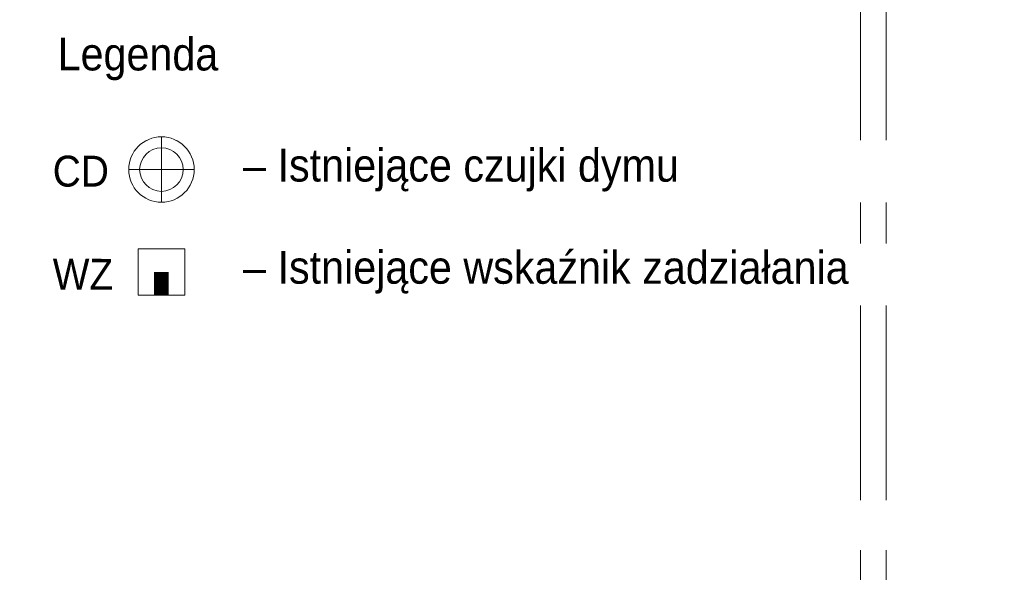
# Model space of a CAD drawing. Header units: centimetres. Extents: x 690840 to 714026, y 27673 to 40762.
# Tile 116 of 162: x 709318 to 709990, y 34008 to 34385. Entities that reach past the tile are written whole.
import ezdxf

# ---------------------------------------------------------------- set-up
doc = ezdxf.new("R2010")
doc.units = ezdxf.units.CM
doc.layers.add('Obrys powierzchni', color=50, linetype='Continuous', lineweight=9, plot=False)
doc.layers.add('Opis', color=102, linetype='Continuous', lineweight=9)
doc.layers.add('S3_ele.CD', color=7, linetype='Continuous', lineweight=5, true_color=0xff0f0f)
doc.layers.add('S3_ele.WZ', color=7, linetype='Continuous', lineweight=5, true_color=0xff0f0f)
doc.styles.add('ARIELCE', font='arial.ttf', dxfattribs={"width": 0.9})

# ---------------------------------------------------------------- blocks, each defined once
blk = doc.blocks.new('zw$3C5D')
at = {"layer": 'S3_ele.CD', "ltscale": 1.6}
blk.add_line((-22.34, 0), (22.34, 0), dxfattribs=at)
blk.add_lwpolyline([(0, -22.34), (0, 22.34)], dxfattribs=at)
for radius in [22.34, 14.89]:
    blk.add_circle((0, 0), radius, dxfattribs=at)
blk = doc.blocks.new('zw$EC94')
at = {"layer": 'S3_ele.WZ', "ltscale": 1.6}
blk.add_lwpolyline([(0, 31.78), (31.78, 31.78), (31.78, 0), (0, 0)], close=True, dxfattribs=at)
at = {"layer": 'S3_ele.WZ', "ltscale": 1.6, "const_width": 10}
blk.add_lwpolyline([(15.89, 0), (15.89, 15.89)], dxfattribs=at)

msp = doc.modelspace()

# ---------------------------------------------------------------- linework, layer by layer
at = {"layer": 'Obrys powierzchni', "ltscale": 1.6}
for points in [[(707809.65, 34762.32), (709909.65, 34762.32), (709909.65, 33277.32), (707809.65, 33277.32)], [(707827.15, 34744.82), (709892.15, 34744.82), (709892.15, 33294.82), (707827.15, 33294.82)]]:
    msp.add_lwpolyline(points, close=True, dxfattribs=at)

# ---------------------------------------------------------------- texts
at = {"layer": 'Opis', "color": 7, "char_height": 22.4, "attachment_point": 1, "rotation": 359.98101, "style": 'ARIELCE'}
for s, insert, width in [('{\\fArial|b0|i0|c238|p34;Legenda}', (709344.12, 34372.8), 839.5823), ('{\\fArial|b0|i0|c238|p34;         – Istniejące czujki dymu}', (709400.33, 34296.96), 1158.5008), ('{\\fArial|b0|i0|c238|p34;         – Istniejące wskaźnik zadziałania}', (709400.33, 34227.24), 1158.5008)]:
    msp.add_mtext(s, dxfattribs=dict(at, insert=insert, width=width))

# ---------------------------------------------------------------- next in the draw order: texts
at = {"layer": 'S3_ele.CD', "width": 2038.2579, "attachment_point": 1, "rotation": 359.98101, "style": 'ARIELCE', "bg_fill": 2}
for insert, char_height in [((709340.78, 34292.2), 21.1127), ((708591.69, 34049.85), 15)]:
    msp.add_mtext('{\\fArial|b0|i0|c238|p34;CD}', dxfattribs=dict(at, insert=insert, char_height=char_height))
at = {"layer": 'S3_ele.WZ', "insert": (709340.78, 34221.77), "char_height": 21.1127, "width": 2038.2579, "attachment_point": 1, "rotation": 359.98101, "style": 'ARIELCE', "bg_fill": 2}
msp.add_mtext('{\\fArial|b0|i0|c238|p34;WZ}', dxfattribs=at)

# ---------------------------------------------------------------- next in the draw order: block references
at = {"layer": 'S3_ele.CD', "ltscale": 1.6}
msp.add_blockref('zw$3C5D', (709414.98, 34282.73), dxfattribs=at)
at = {"layer": 'S3_ele.WZ', "ltscale": 1.6}
msp.add_blockref('zw$EC94', (709399.09, 34196.84), dxfattribs=at)

# ---------------------------------------------------------------- next in the draw order: texts
at = {"layer": 'S3_ele.WZ', "insert": (708680.83, 34045.77), "char_height": 15, "width": 2038.2579, "attachment_point": 1, "rotation": 359.98101, "style": 'ARIELCE', "bg_fill": 2}
msp.add_mtext('{\\fArial|b0|i0|c238|p34;WZ}', dxfattribs=at)

doc.saveas('drawing.dxf')
